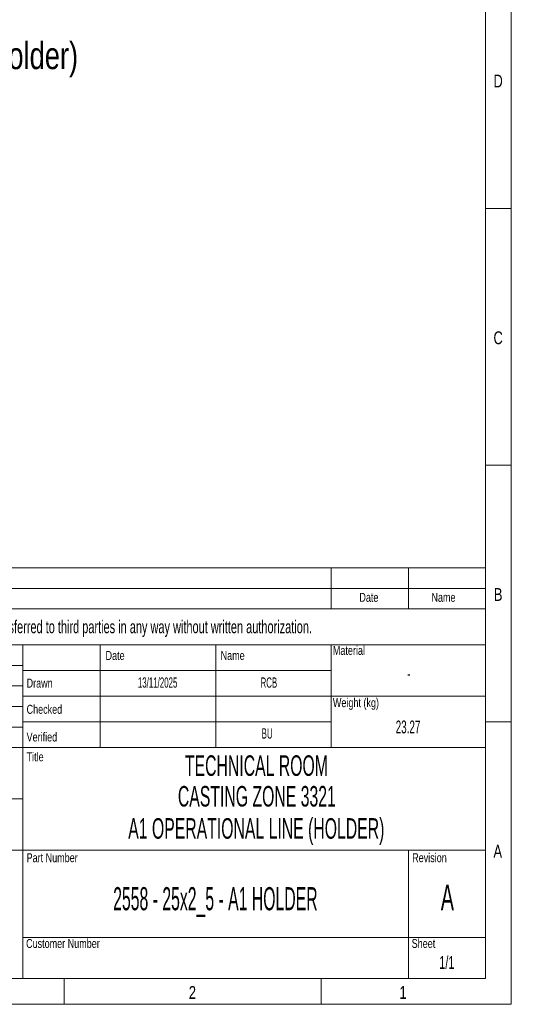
# Model space of a CAD drawing. Header units: millimetres. Extents: x 15 to 592, y 5 to 415.
# Tile 12 of 13: x 493 to 592, y 5 to 197. Entities that reach past the tile are written whole.
import ezdxf

# ---------------------------------------------------------------- set-up
doc = ezdxf.new("R2010")
doc.units = ezdxf.units.MM
doc.layers.add('COTAS', color=166, linetype='Continuous')
doc.layers.add('SLD-0', color=179, linetype='Continuous')
doc.styles.add('SLDTEXTSTYLE0', font='TXT', dxfattribs={"width": 0.574367})
doc.styles.add('SLDTEXTSTYLE1', font='TXT', dxfattribs={"width": 0.638186})
doc.styles.add('SLDTEXTSTYLE2', font='TXT', dxfattribs={"width": 0.75})
doc.styles.add('SLDTEXTSTYLE3', font='TXT', dxfattribs={"width": 0.510549})

msp = doc.modelspace()

# ---------------------------------------------------------------- linework, layer by layer
at = {"color": 7, "linetype": 'Continuous', "lineweight": 18}
for p, q in [((589, 415), (589, 5)), ((584, 410), (584, 10)), ((584, 160), (589, 160)), ((584, 110), (589, 110)), ((404, 90), (584, 90)), ((554, 90), (554, 82)), ((569, 90), (569, 82)), ((584, 90), (584, 10)), ((404, 86), (584, 86)), ((404, 82), (584, 82)), ((404, 75), (584, 75)), ((494, 75), (494, 10)), ((509, 75), (509, 55)), ((531.5, 75), (531.5, 55)), ((554, 75), (554, 70)), ((404, 71), (494, 71)), ((554, 70), (494, 70)), ((554, 70), (554, 65)), ((404, 67), (494, 67)), ((554, 65), (494, 65)), ((554, 65), (554, 60)), ((554, 65), (584, 65)), ((404, 63), (494, 63)), ((554, 60), (494, 60)), ((554, 60), (554, 55)), ((584, 60), (589, 60)), ((404, 59), (494, 59)), ((485.25, 55), (494, 55)), ((494, 55), (509, 55)), ((509, 55), (531.5, 55)), ((531.5, 55), (554, 55)), ((554, 55), (584, 55)), ((476.5, 45), (494, 45)), ((404, 35), (494, 35)), ((494, 35), (584, 35)), ((569, 35), (569, 10)), ((494, 18), (584, 18)), ((584, 10), (20, 10)), ((404, 10), (584, 10)), ((502, 10), (502, 5)), ((552, 10), (552, 5)), ((589, 5), (15, 5))]:
    msp.add_line(p, q, dxfattribs=at)

# ---------------------------------------------------------------- texts
at = {"color": 7, "linetype": 'Continuous', "lineweight": 0}
for s, insert, char_height, attachment_point, style in [('D', (586.4713541, 186.0626692), 2.5, 2, 'SLDTEXTSTYLE2'), ('C', (586.4739583, 136.0626692), 2.5, 2, 'SLDTEXTSTYLE2'), ('Date', (561.3205775, 85.1363108), 1.75, 2, 'SLDTEXTSTYLE2'), ('Name', (575.8328116, 85.1363108), 1.75, 2, 'SLDTEXTSTYLE2'), ('B', (586.4809028, 86.0626692), 2.5, 2, 'SLDTEXTSTYLE2'), ('Material', (554.3101745, 74.7964877), 1.75, 1, 'SLDTEXTSTYLE2'), ('Date', (510.0703521, 73.8116089), 1.75, 1, 'SLDTEXTSTYLE2'), ('Name', (532.465562, 73.8116089), 1.75, 1, 'SLDTEXTSTYLE2'), ('Drawn', (494.7000349, 68.4242942), 1.75, 1, 'SLDTEXTSTYLE2'), ('Checked', (494.7000349, 63.3274444), 1.75, 1, 'SLDTEXTSTYLE2'), ('Weight (kg)', (554.3101745, 64.6233374), 1.75, 1, 'SLDTEXTSTYLE2'), ('Verified', (494.7000349, 57.9358204), 1.75, 1, 'SLDTEXTSTYLE2'), ('Title', (494.7000349, 54.0741874), 1.75, 1, 'SLDTEXTSTYLE2'), ('Part Number', (494.7000349, 34.4246145), 1.75, 1, 'SLDTEXTSTYLE2'), ('Revision', (569.7440174, 34.4246145), 1.75, 1, 'SLDTEXTSTYLE2'), ('A', (586.4001737, 36.0626692), 2.5, 2, 'SLDTEXTSTYLE2'), ('2558 - 25x2_5 - A1 HOLDER', (531.4440659, 27.8184317), 4.5, 2, 'SLDTEXTSTYLE3'), ('Customer Number', (494.6025978, 17.7240786), 1.75, 1, 'SLDTEXTSTYLE2'), ('Sheet', (569.6465803, 17.7240786), 1.75, 1, 'SLDTEXTSTYLE2'), ('2', (526.9748264, 8.5626692), 2.5, 2, 'SLDTEXTSTYLE2'), ('1', (567.9748264, 8.5626692), 2.5, 2, 'SLDTEXTSTYLE2')]:
    msp.add_mtext(s, dxfattribs=dict(at, insert=insert, char_height=char_height, attachment_point=attachment_point, style=style))
at = {"layer": 'COTAS', "insert": (423.6069566, 192.4205708), "char_height": 5.291666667, "attachment_point": 1, "style": 'SLDTEXTSTYLE2'}
msp.add_mtext('QTY: 4 units (one for each Holder)', dxfattribs=at)
at = {"layer": 'SLD-0', "color": 7, "attachment_point": 2}
for s, insert, char_height, style in [('This drawing is property of INSERTEC. Must not be copied or transferred to third parties in any way without written authorization.', (489.5245157, 79.767368), 2.5, 'SLDTEXTSTYLE1'), ('-', (569.0912509, 70.6716297), 2.5, 'SLDTEXTSTYLE0'), ('13/11/2025', (520.1993878, 68.662944), 2, 'SLDTEXTSTYLE0'), ('RCB', (541.8529495, 68.662944), 2, 'SLDTEXTSTYLE0'), ('23.27', (568.938432, 60.2674258), 2.5, 'SLDTEXTSTYLE0'), ('BU', (541.515726, 58.748787), 2, 'SLDTEXTSTYLE0'), ('TECHNICAL ROOM', (539.4300811, 53.4891852), 4, 'SLDTEXTSTYLE0'), ('CASTING ZONE 3321', (539.511408, 47.514733), 4, 'SLDTEXTSTYLE0'), ('A1 OPERATIONAL LINE (HOLDER)', (539.4084627, 41.252747), 4, 'SLDTEXTSTYLE0'), ('A', (576.5948076, 28.3046323), 5, 'SLDTEXTSTYLE0'), ('1/1', (576.4951519, 14.4020512), 2.5, 'SLDTEXTSTYLE1')]:
    msp.add_mtext(s, dxfattribs=dict(at, insert=insert, char_height=char_height, style=style))

doc.saveas('drawing.dxf')
